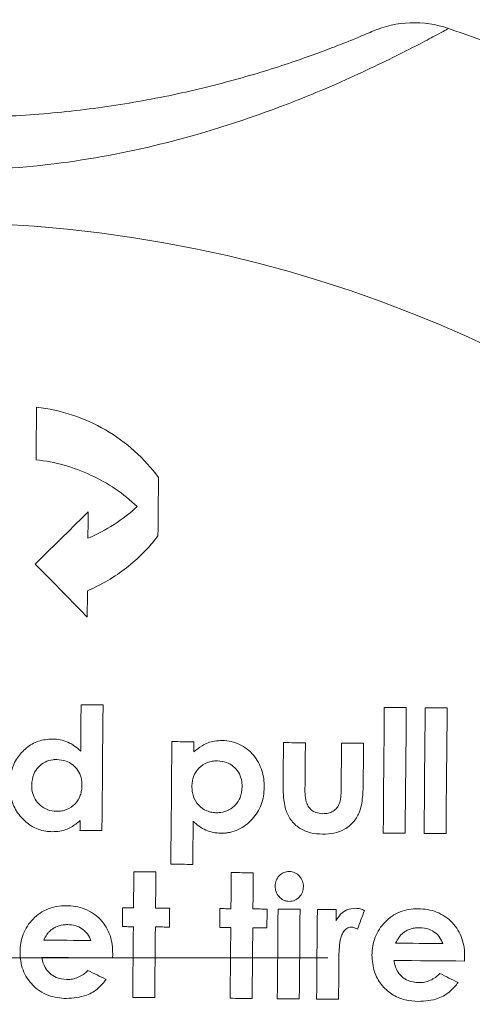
# Model space of a CAD drawing. Header units: millimetres. Extents: x 104 to 691, y -53 to 667.
# Tile 27 of 29: x 615 to 628, y 510 to 538. Entities that reach past the tile are written whole.
import ezdxf

# ---------------------------------------------------------------- set-up
doc = ezdxf.new("R2010")
doc.units = ezdxf.units.MM

# ---------------------------------------------------------------- blocks, each defined once
blk = doc.blocks.new('SW_CENTERMARKSYMBOL_3')
at = {"color": 0, "linetype": 'Continuous', "lineweight": 0}
blk.add_line((5, 0), (38.943, 0), dxfattribs=at)

msp = doc.modelspace()

# ---------------------------------------------------------------- linework, layer by layer
at = {"color": 7, "linetype": 'Continuous', "lineweight": 15, "flags": 128}
for points in [[(615.597, 526.671), (615.595, 526.484), (615.594, 526.297), (615.592, 526.11), (615.59, 525.922), (615.589, 525.735), (615.587, 525.547), (615.585, 525.359), (615.584, 525.171)], [(619.065, 522.998), (619.067, 523.207), (619.069, 523.416), (619.07, 523.625), (619.072, 523.833), (619.074, 524.042), (619.076, 524.25), (619.078, 524.458), (619.08, 524.666)], [(617.071, 523.683), (616.882, 523.498), (616.694, 523.312), (616.505, 523.127), (616.316, 522.941), (616.126, 522.755), (615.937, 522.569), (615.747, 522.383), (615.558, 522.196)], [(617.064, 522.933), (617.065, 523.027), (617.066, 523.121), (617.067, 523.215), (617.068, 523.308), (617.068, 523.402), (617.069, 523.496), (617.07, 523.59), (617.071, 523.683)], [(615.558, 522.196), (615.743, 522.008), (615.929, 521.819), (616.115, 521.63), (616.3, 521.441), (616.486, 521.251), (616.672, 521.062), (616.858, 520.873), (617.045, 520.683)], [(617.045, 520.683), (617.046, 520.777), (617.046, 520.871), (617.047, 520.965), (617.048, 521.058), (617.049, 521.152), (617.05, 521.246), (617.05, 521.34), (617.051, 521.433)], [(616.869, 518.18), (616.867, 518.014), (616.866, 517.848), (616.864, 517.682), (616.863, 517.516), (616.862, 517.349), (616.86, 517.183), (616.859, 517.016), (616.857, 516.85)], [(617.497, 518.174), (617.418, 518.175), (617.34, 518.176), (617.261, 518.176), (617.183, 518.177), (617.104, 518.178), (617.026, 518.179), (616.947, 518.179), (616.869, 518.18)], [(617.466, 514.585), (617.47, 515.035), (617.473, 515.486), (617.477, 515.935), (617.481, 516.384), (617.485, 516.833), (617.489, 517.28), (617.493, 517.728), (617.497, 518.174)], [(625.529, 518.104), (625.525, 517.658), (625.521, 517.21), (625.517, 516.762), (625.513, 516.314), (625.509, 515.865), (625.505, 515.415), (625.501, 514.965), (625.497, 514.515)], [(626.157, 518.099), (626.078, 518.1), (626, 518.1), (625.921, 518.101), (625.843, 518.102), (625.764, 518.102), (625.686, 518.103), (625.607, 518.104), (625.529, 518.104)], [(626.126, 514.509), (626.129, 514.96), (626.133, 515.41), (626.137, 515.86), (626.141, 516.309), (626.145, 516.757), (626.149, 517.205), (626.153, 517.652), (626.157, 518.099)], [(626.695, 518.094), (626.691, 517.647), (626.687, 517.2), (626.684, 516.752), (626.68, 516.304), (626.676, 515.855), (626.672, 515.405), (626.668, 514.955), (626.664, 514.505)], [(627.323, 518.089), (627.245, 518.089), (627.166, 518.09), (627.088, 518.091), (627.009, 518.091), (626.931, 518.092), (626.852, 518.093), (626.774, 518.093), (626.695, 518.094)], [(627.292, 514.499), (627.296, 514.95), (627.3, 515.4), (627.304, 515.849), (627.308, 516.298), (627.312, 516.747), (627.316, 517.195), (627.32, 517.642), (627.323, 518.089)], [(619.462, 517.125), (619.458, 516.689), (619.455, 516.253), (619.451, 515.817), (619.447, 515.379), (619.443, 514.942), (619.439, 514.503), (619.435, 514.065), (619.432, 513.625)], [(620.09, 517.12), (620.012, 517.12), (619.933, 517.121), (619.855, 517.122), (619.776, 517.122), (619.698, 517.123), (619.619, 517.124), (619.541, 517.125), (619.462, 517.125)], [(620.088, 516.832), (620.088, 516.868), (620.088, 516.904), (620.089, 516.94), (620.089, 516.976), (620.089, 517.012), (620.09, 517.048), (620.09, 517.084), (620.09, 517.12)], [(622.648, 517.097), (622.647, 516.965), (622.646, 516.834), (622.645, 516.702), (622.643, 516.57), (622.642, 516.437), (622.641, 516.305), (622.64, 516.173), (622.639, 516.041)], [(623.276, 517.092), (623.198, 517.093), (623.119, 517.093), (623.041, 517.094), (622.962, 517.095), (622.884, 517.095), (622.805, 517.096), (622.727, 517.097), (622.648, 517.097)], [(623.265, 515.864), (623.267, 516.018), (623.268, 516.172), (623.269, 516.325), (623.271, 516.479), (623.272, 516.632), (623.273, 516.785), (623.275, 516.939), (623.276, 517.092)], [(624.308, 517.083), (624.307, 516.927), (624.305, 516.771), (624.304, 516.615), (624.303, 516.459), (624.301, 516.303), (624.3, 516.147), (624.299, 515.991), (624.297, 515.834)], [(624.936, 517.077), (624.858, 517.078), (624.779, 517.079), (624.701, 517.079), (624.622, 517.08), (624.544, 517.081), (624.465, 517.082), (624.387, 517.082), (624.308, 517.083)], [(624.927, 516.003), (624.928, 516.137), (624.929, 516.272), (624.93, 516.406), (624.932, 516.54), (624.933, 516.675), (624.934, 516.809), (624.935, 516.943), (624.936, 517.077)], [(616.84, 514.869), (616.84, 514.834), (616.839, 514.8), (616.839, 514.765), (616.839, 514.73), (616.838, 514.695), (616.838, 514.66), (616.838, 514.625), (616.837, 514.59)], [(620.06, 513.62), (620.061, 513.774), (620.063, 513.928), (620.064, 514.082), (620.065, 514.236), (620.067, 514.39), (620.068, 514.544), (620.069, 514.697), (620.071, 514.851)], [(616.837, 514.59), (616.916, 514.59), (616.994, 514.589), (617.073, 514.588), (617.152, 514.588), (617.23, 514.587), (617.309, 514.586), (617.387, 514.586), (617.466, 514.585)], [(625.497, 514.515), (625.576, 514.514), (625.654, 514.513), (625.733, 514.513), (625.812, 514.512), (625.89, 514.511), (625.969, 514.511), (626.047, 514.51), (626.126, 514.509)], [(626.664, 514.505), (626.743, 514.504), (626.821, 514.503), (626.9, 514.502), (626.978, 514.502), (627.057, 514.501), (627.135, 514.5), (627.214, 514.5), (627.292, 514.499)], [(619.432, 513.625), (619.51, 513.625), (619.589, 513.624), (619.667, 513.623), (619.746, 513.623), (619.824, 513.622), (619.903, 513.621), (619.981, 513.621), (620.06, 513.62)], [(618.376, 513.41), (618.375, 513.282), (618.374, 513.153), (618.373, 513.024), (618.371, 512.895), (618.37, 512.766), (618.369, 512.637), (618.368, 512.508), (618.367, 512.378)], [(619.004, 513.405), (618.926, 513.406), (618.847, 513.406), (618.769, 513.407), (618.69, 513.408), (618.612, 513.408), (618.533, 513.409), (618.455, 513.41), (618.376, 513.41)], [(618.995, 512.373), (618.996, 512.502), (618.997, 512.631), (618.999, 512.76), (619, 512.889), (619.001, 513.018), (619.002, 513.147), (619.003, 513.276), (619.004, 513.405)], [(621.158, 513.386), (621.157, 513.257), (621.156, 513.128), (621.155, 512.999), (621.153, 512.87), (621.152, 512.741), (621.151, 512.612), (621.15, 512.483), (621.149, 512.354)], [(621.786, 513.381), (621.708, 513.381), (621.629, 513.382), (621.551, 513.383), (621.472, 513.383), (621.394, 513.384), (621.315, 513.385), (621.237, 513.385), (621.158, 513.386)], [(621.777, 512.349), (621.778, 512.478), (621.779, 512.607), (621.78, 512.736), (621.782, 512.865), (621.783, 512.994), (621.784, 513.123), (621.785, 513.252), (621.786, 513.381)], [(618.053, 512.381), (618.052, 512.314), (618.052, 512.247), (618.051, 512.179), (618.051, 512.112), (618.05, 512.045), (618.049, 511.977), (618.049, 511.91), (618.048, 511.843)], [(618.367, 512.378), (618.328, 512.379), (618.288, 512.379), (618.249, 512.379), (618.21, 512.38), (618.171, 512.38), (618.131, 512.38), (618.092, 512.381), (618.053, 512.381)], [(619.399, 512.369), (619.349, 512.37), (619.298, 512.37), (619.248, 512.371), (619.197, 512.371), (619.147, 512.372), (619.096, 512.372), (619.046, 512.372), (618.995, 512.373)], [(619.394, 511.831), (619.395, 511.898), (619.396, 511.966), (619.396, 512.033), (619.397, 512.1), (619.397, 512.168), (619.398, 512.235), (619.398, 512.302), (619.399, 512.369)], [(620.835, 512.357), (620.834, 512.29), (620.834, 512.222), (620.833, 512.155), (620.833, 512.088), (620.832, 512.02), (620.831, 511.953), (620.831, 511.886), (620.83, 511.818)], [(621.149, 512.354), (621.11, 512.354), (621.07, 512.355), (621.031, 512.355), (620.992, 512.355), (620.953, 512.356), (620.913, 512.356), (620.874, 512.357), (620.835, 512.357)], [(622.181, 512.345), (622.13, 512.346), (622.08, 512.346), (622.03, 512.346), (621.979, 512.347), (621.929, 512.347), (621.878, 512.348), (621.828, 512.348), (621.777, 512.349)], [(622.176, 511.807), (622.177, 511.874), (622.177, 511.941), (622.178, 512.009), (622.179, 512.076), (622.179, 512.143), (622.18, 512.211), (622.18, 512.278), (622.181, 512.345)], [(622.495, 512.342), (622.492, 512.023), (622.489, 511.704), (622.487, 511.385), (622.484, 511.065), (622.481, 510.745), (622.478, 510.425), (622.476, 510.105), (622.473, 509.785)], [(623.123, 512.337), (623.045, 512.338), (622.966, 512.338), (622.888, 512.339), (622.809, 512.34), (622.731, 512.34), (622.652, 512.341), (622.574, 512.342), (622.495, 512.342)], [(623.101, 509.779), (623.104, 510.1), (623.106, 510.42), (623.109, 510.74), (623.112, 511.06), (623.115, 511.379), (623.118, 511.699), (623.12, 512.018), (623.123, 512.337)], [(623.617, 512.333), (623.614, 512.014), (623.611, 511.694), (623.608, 511.375), (623.606, 511.055), (623.603, 510.736), (623.6, 510.416), (623.597, 510.095), (623.594, 509.775)], [(624.155, 512.328), (624.088, 512.328), (624.021, 512.329), (623.953, 512.33), (623.886, 512.33), (623.819, 512.331), (623.751, 512.331), (623.684, 512.332), (623.617, 512.333)], [(624.152, 512.013), (624.153, 512.052), (624.153, 512.092), (624.154, 512.131), (624.154, 512.171), (624.154, 512.21), (624.155, 512.249), (624.155, 512.289), (624.155, 512.328)], [(624.763, 511.772), (624.788, 511.839), (624.813, 511.905), (624.838, 511.971), (624.863, 512.037), (624.888, 512.104), (624.913, 512.17), (624.938, 512.236), (624.963, 512.303)], [(618.048, 511.843), (618.087, 511.842), (618.127, 511.842), (618.166, 511.842), (618.205, 511.841), (618.245, 511.841), (618.284, 511.841), (618.323, 511.84), (618.362, 511.84)], [(618.362, 511.84), (618.36, 511.588), (618.358, 511.336), (618.356, 511.084), (618.353, 510.831), (618.351, 510.579), (618.349, 510.326), (618.347, 510.074), (618.345, 509.821)], [(618.973, 509.815), (618.975, 510.068), (618.977, 510.321), (618.979, 510.573), (618.982, 510.826), (618.984, 511.078), (618.986, 511.33), (618.988, 511.583), (618.99, 511.834)], [(618.99, 511.834), (619.041, 511.834), (619.091, 511.834), (619.142, 511.833), (619.192, 511.833), (619.243, 511.832), (619.293, 511.832), (619.344, 511.831), (619.394, 511.831)], [(620.83, 511.818), (620.869, 511.818), (620.909, 511.818), (620.948, 511.817), (620.987, 511.817), (621.026, 511.817), (621.066, 511.816), (621.105, 511.816), (621.144, 511.816)], [(621.144, 511.816), (621.142, 511.564), (621.14, 511.312), (621.138, 511.059), (621.135, 510.807), (621.133, 510.555), (621.131, 510.302), (621.129, 510.049), (621.127, 509.797)], [(621.755, 509.791), (621.757, 510.044), (621.759, 510.297), (621.761, 510.549), (621.764, 510.802), (621.766, 511.054), (621.768, 511.306), (621.77, 511.558), (621.772, 511.81)], [(621.772, 511.81), (621.823, 511.81), (621.873, 511.809), (621.924, 511.809), (621.974, 511.808), (622.025, 511.808), (622.075, 511.808), (622.126, 511.807), (622.176, 511.807)], [(617.147, 511.447), (616.979, 511.448), (616.811, 511.45), (616.643, 511.451), (616.474, 511.453), (616.306, 511.454), (616.138, 511.455), (615.969, 511.457), (615.801, 511.458)], [(627.198, 511.359), (627.03, 511.36), (626.862, 511.362), (626.694, 511.363), (626.526, 511.365), (626.357, 511.366), (626.189, 511.368), (626.021, 511.369), (625.852, 511.371)], [(615.752, 510.965), (616.004, 510.963), (616.256, 510.961), (616.509, 510.959), (616.761, 510.956), (617.013, 510.954), (617.265, 510.952), (617.517, 510.95), (617.769, 510.948)], [(617.769, 510.948), (617.769, 510.962), (617.77, 510.977), (617.77, 510.992), (617.771, 511.007), (617.771, 511.022), (617.771, 511.037), (617.772, 511.051), (617.772, 511.066)], [(624.223, 509.769), (624.224, 509.899), (624.225, 510.029), (624.226, 510.158), (624.227, 510.288), (624.228, 510.417), (624.229, 510.546), (624.231, 510.676), (624.232, 510.805)], [(624.232, 510.805), (624.232, 510.821), (624.231, 510.836), (624.231, 510.852), (624.231, 510.867), (624.231, 510.883), (624.231, 510.899), (624.231, 510.914), (624.231, 510.93)], [(625.803, 510.878), (626.055, 510.875), (626.308, 510.873), (626.56, 510.871), (626.812, 510.869), (627.064, 510.867), (627.316, 510.864), (627.568, 510.862), (627.82, 510.86)], [(617.586, 510.336), (617.521, 510.368), (617.455, 510.4), (617.39, 510.432), (617.325, 510.464), (617.259, 510.496), (617.194, 510.528), (617.128, 510.559), (617.063, 510.591)], [(627.637, 510.249), (627.572, 510.281), (627.506, 510.312), (627.441, 510.344), (627.375, 510.376), (627.31, 510.408), (627.245, 510.44), (627.179, 510.472), (627.114, 510.504)], [(618.345, 509.821), (618.423, 509.82), (618.502, 509.819), (618.58, 509.819), (618.659, 509.818), (618.737, 509.817), (618.816, 509.817), (618.894, 509.816), (618.973, 509.815)], [(621.127, 509.797), (621.205, 509.796), (621.284, 509.795), (621.362, 509.794), (621.441, 509.794), (621.519, 509.793), (621.598, 509.792), (621.676, 509.792), (621.755, 509.791)], [(622.473, 509.785), (622.551, 509.784), (622.63, 509.783), (622.708, 509.783), (622.787, 509.782), (622.865, 509.781), (622.944, 509.781), (623.022, 509.78), (623.101, 509.779)], [(623.594, 509.775), (623.673, 509.774), (623.752, 509.774), (623.83, 509.773), (623.909, 509.772), (623.987, 509.772), (624.066, 509.771), (624.144, 509.77), (624.223, 509.769)]]:
    msp.add_lwpolyline(points, dxfattribs=at)
at = {"color": 7, "linetype": 'Continuous', "lineweight": 15}
msp.add_circle((612.684, 494.948), 37, dxfattribs=at)
for centre, radius, start, end in [((626.382, 534.652), 3, 70.9649, 113.3649), ((612.684, 494.948), 45, 63.0351, 70.9649), ((665.67, 509.919), 37.862, 178.3972, 178.5766)]:
    msp.add_arc(centre, radius, start, end, dxfattribs=at)
for points, knots in [([(627.361, 537.488), (627.274, 537.439), (627.102, 537.343), (625.78, 536.644), (624.038, 535.831), (622.116, 535.069), (619.953, 534.36), (617.265, 533.728), (614.111, 533.388), (610.836, 533.491), (607.972, 533.986), (605.577, 534.655), (603.25, 535.487), (601.018, 536.503), (599.34, 537.398), (598.787, 537.717), (598.758, 537.734), (598.752, 537.737)], [0, 0, 0, 0, 0.07471, 0.147656, 0.219564, 0.270922, 0.323815, 0.397478, 0.474063, 0.551015, 0.630949, 0.683293, 0.736877, 0.826072, 0.902519, 0.981571, 1, 1, 1, 1]), ([(600.919, 537.618), (600.919, 537.618), (600.942, 537.607), (601.036, 537.565), (601.105, 537.534), (601.288, 537.453), (601.402, 537.403), (601.677, 537.287), (601.834, 537.221), (602.187, 537.077), (602.383, 537), (602.815, 536.835), (603.05, 536.748), (603.791, 536.486), (604.34, 536.307), (605.538, 535.959), (606.168, 535.797), (607.147, 535.581), (607.479, 535.513), (608.153, 535.388), (608.497, 535.33), (609.529, 535.175), (610.223, 535.095), (611.618, 534.984), (612.321, 534.953), (613.733, 534.941), (614.447, 534.96), (615.849, 535.046), (616.543, 535.114), (617.91, 535.295), (618.585, 535.408), (619.91, 535.676), (620.541, 535.828), (621.433, 536.069), (621.722, 536.152), (622.278, 536.321), (622.545, 536.406), (623.045, 536.573), (623.278, 536.655), (623.712, 536.812), (623.914, 536.887), (624.271, 537.025), (624.429, 537.088), (624.703, 537.199), (624.82, 537.248), (625.099, 537.365), (625.193, 537.406), (625.193, 537.406)], [0, 0, 0, 0, 0.03125, 0.03125, 0.0625, 0.0625, 0.09375, 0.09375, 0.125, 0.125, 0.15625, 0.15625, 0.1875, 0.1875, 0.25, 0.25, 0.3125, 0.3125, 0.34375, 0.34375, 0.375, 0.375, 0.4375, 0.4375, 0.5, 0.5, 0.5625, 0.5625, 0.625, 0.625, 0.6875, 0.6875, 0.75, 0.75, 0.78125, 0.78125, 0.8125, 0.8125, 0.84375, 0.84375, 0.875, 0.875, 0.90625, 0.90625, 0.9375, 0.9375, 1, 1, 1, 1]), ([(619.08, 524.666), (618.877, 524.941), (618.649, 525.192), (618.142, 525.647), (617.86, 525.853), (617.265, 526.198), (616.951, 526.34), (616.291, 526.558), (615.946, 526.633), (615.597, 526.671)], [0, 0, 0, 0, 0.25, 0.25, 0.5, 0.5, 0.75, 0.75, 1, 1, 1, 1]), ([(615.584, 525.171), (616.129, 525.112), (616.648, 524.967), (617.637, 524.508), (618.08, 524.207), (618.472, 523.837)], [0, 0, 0, 0, 0.5, 0.5, 1, 1, 1, 1]), ([(617.051, 521.433), (617.456, 521.606), (617.826, 521.825), (618.333, 522.22), (618.495, 522.364), (618.796, 522.668), (618.936, 522.829), (619.065, 522.998)], [0, 0, 0, 0, 0.5, 0.5, 0.75, 0.75, 1, 1, 1, 1]), ([(616.049, 517.2), (615.914, 517.189), (615.643, 517.167), (615.298, 516.96), (615.024, 516.662), (614.857, 516.288), (614.838, 516.013), (614.829, 515.882)], [0, 0, 0, 0, 0.197529, 0.396373, 0.583093, 0.801686, 1, 1, 1, 1]), ([(616.857, 516.85), (616.803, 516.902), (616.747, 516.953), (616.624, 517.04), (616.559, 517.078), (616.421, 517.138), (616.348, 517.161), (616.2, 517.192), (616.125, 517.197), (616.049, 517.2)], [0, 0, 0, 0, 0.25, 0.25, 0.5, 0.5, 0.75, 0.75, 1, 1, 1, 1]), ([(620.903, 517.157), (620.828, 517.154), (620.625, 517.145), (620.335, 517.037), (620.163, 516.894), (620.088, 516.832)], [0, 0, 0, 0, 0.248191, 0.671016, 1, 1, 1, 1]), ([(622.098, 515.818), (622.097, 515.9), (622.095, 515.982), (622.073, 516.144), (622.055, 516.224), (622.007, 516.381), (621.973, 516.459), (621.893, 516.604), (621.846, 516.673), (621.736, 516.801), (621.675, 516.86), (621.544, 516.965), (621.471, 517.01), (621.318, 517.084), (621.239, 517.111), (621.074, 517.148), (620.989, 517.155), (620.903, 517.157)], [0, 0, 0, 0, 0.125, 0.125, 0.25, 0.25, 0.375, 0.375, 0.5, 0.5, 0.625, 0.625, 0.75, 0.75, 0.875, 0.875, 1, 1, 1, 1]), ([(615.458, 515.886), (615.468, 515.993), (615.486, 516.18), (615.639, 516.405), (615.831, 516.553), (616.024, 516.611), (616.139, 516.614), (616.176, 516.615)], [0, 0, 0, 0, 0.280783, 0.490947, 0.700917, 0.906276, 1, 1, 1, 1]), ([(616.176, 516.615), (616.267, 516.607), (616.431, 516.593), (616.639, 516.471), (616.789, 516.307), (616.882, 516.1), (616.89, 515.95), (616.894, 515.876)], [0, 0, 0, 0, 0.23173, 0.418851, 0.605401, 0.804085, 1, 1, 1, 1]), ([(620.034, 515.848), (620.036, 515.896), (620.039, 515.944), (620.054, 516.037), (620.065, 516.083), (620.115, 516.217), (620.167, 516.299), (620.303, 516.437), (620.384, 516.492), (620.52, 516.544), (620.567, 516.556), (620.663, 516.572), (620.713, 516.574), (620.762, 516.575)], [0, 0, 0, 0, 0.125, 0.125, 0.25, 0.25, 0.5, 0.5, 0.75, 0.75, 0.875, 0.875, 1, 1, 1, 1]), ([(620.762, 516.575), (620.85, 516.567), (621.014, 516.552), (621.222, 516.426), (621.373, 516.256), (621.46, 516.048), (621.467, 515.903), (621.47, 515.834)], [0, 0, 0, 0, 0.227541, 0.421133, 0.614244, 0.816279, 1, 1, 1, 1]), ([(614.829, 515.882), (614.842, 515.712), (614.866, 515.399), (615.105, 514.995), (615.432, 514.7), (615.774, 514.565), (615.983, 514.555), (616.045, 514.552)], [0, 0, 0, 0, 0.256535, 0.473055, 0.689268, 0.908644, 1, 1, 1, 1]), ([(616.166, 515.135), (616.081, 515.143), (615.911, 515.159), (615.698, 515.295), (615.544, 515.479), (615.466, 515.685), (615.46, 515.824), (615.458, 515.886)], [0, 0, 0, 0, 0.216244, 0.434238, 0.631871, 0.836577, 1, 1, 1, 1]), ([(616.894, 515.876), (616.892, 515.828), (616.889, 515.78), (616.875, 515.686), (616.863, 515.64), (616.815, 515.504), (616.764, 515.42), (616.629, 515.279), (616.548, 515.223), (616.411, 515.168), (616.364, 515.154), (616.266, 515.138), (616.216, 515.136), (616.166, 515.135)], [0, 0, 0, 0, 0.125, 0.125, 0.25, 0.25, 0.5, 0.5, 0.75, 0.75, 0.875, 0.875, 1, 1, 1, 1]), ([(622.639, 516.041), (622.639, 515.901), (622.64, 515.691), (622.66, 515.41), (622.692, 515.271), (622.708, 515.201)], [0, 0, 0, 0, 0.497028, 0.747303, 1, 1, 1, 1]), ([(623.775, 515.068), (623.705, 515.074), (623.589, 515.084), (623.445, 515.167), (623.351, 515.273), (623.256, 515.506), (623.261, 515.709), (623.265, 515.864)], [0, 0, 0, 0, 0.188814, 0.314887, 0.440737, 0.571519, 1, 1, 1, 1]), ([(624.811, 515.094), (624.869, 515.237), (624.892, 515.388), (624.92, 515.695), (624.925, 515.849), (624.927, 516.003)], [0, 0, 0, 0, 0.5, 0.5, 1, 1, 1, 1]), ([(620.749, 515.095), (620.7, 515.097), (620.652, 515.099), (620.556, 515.116), (620.51, 515.13), (620.373, 515.187), (620.29, 515.244), (620.158, 515.388), (620.107, 515.473), (620.061, 515.61), (620.05, 515.657), (620.037, 515.752), (620.035, 515.8), (620.034, 515.848)], [0, 0, 0, 0, 0.125, 0.125, 0.25, 0.25, 0.5, 0.5, 0.75, 0.75, 0.875, 0.875, 1, 1, 1, 1]), ([(621.47, 515.834), (621.46, 515.728), (621.441, 515.54), (621.289, 515.313), (621.098, 515.162), (620.904, 515.099), (620.786, 515.096), (620.749, 515.095)], [0, 0, 0, 0, 0.27583, 0.487259, 0.698476, 0.904968, 1, 1, 1, 1]), ([(620.861, 514.51), (620.904, 514.511), (620.947, 514.511), (621.031, 514.519), (621.072, 514.526), (621.196, 514.552), (621.278, 514.578), (621.506, 514.684), (621.641, 514.788), (621.866, 515.03), (621.955, 515.175), (622.042, 515.406), (622.063, 515.486), (622.091, 515.651), (622.096, 515.735), (622.098, 515.818)], [0, 0, 0, 0, 0.0625, 0.0625, 0.125, 0.125, 0.25, 0.25, 0.5, 0.5, 0.75, 0.75, 0.875, 0.875, 1, 1, 1, 1]), ([(624.297, 515.834), (624.296, 515.755), (624.294, 515.676), (624.284, 515.518), (624.277, 515.438), (624.25, 515.364)], [0, 0, 0, 0, 0.5, 0.5, 1, 1, 1, 1]), ([(624.25, 515.364), (624.23, 515.319), (624.207, 515.275), (624.146, 515.199), (624.108, 515.165), (624.023, 515.114), (623.975, 515.095), (623.877, 515.072), (623.826, 515.07), (623.775, 515.068)], [0, 0, 0, 0, 0.25, 0.25, 0.5, 0.5, 0.75, 0.75, 1, 1, 1, 1]), ([(622.708, 515.201), (622.726, 515.147), (622.745, 515.093), (622.795, 514.991), (622.824, 514.942), (622.925, 514.801), (623.009, 514.72), (623.204, 514.593), (623.313, 514.551), (623.538, 514.496), (623.652, 514.487), (623.767, 514.485)], [0, 0, 0, 0, 0.125, 0.125, 0.25, 0.25, 0.5, 0.5, 0.75, 0.75, 1, 1, 1, 1]), ([(623.767, 514.485), (623.877, 514.486), (623.985, 514.492), (624.196, 514.535), (624.3, 514.572), (624.486, 514.676), (624.57, 514.746), (624.711, 514.904), (624.765, 514.997), (624.811, 515.094)], [0, 0, 0, 0, 0.25, 0.25, 0.5, 0.5, 0.75, 0.75, 1, 1, 1, 1]), ([(616.045, 514.552), (616.118, 514.555), (616.306, 514.563), (616.589, 514.666), (616.759, 514.803), (616.84, 514.869)], [0, 0, 0, 0, 0.249706, 0.639799, 1, 1, 1, 1]), ([(620.071, 514.851), (620.125, 514.801), (620.18, 514.752), (620.301, 514.666), (620.364, 514.629), (620.497, 514.569), (620.569, 514.547), (620.714, 514.518), (620.787, 514.513), (620.861, 514.51)], [0, 0, 0, 0, 0.25, 0.25, 0.5, 0.5, 0.75, 0.75, 1, 1, 1, 1]), ([(622.817, 513.417), (622.79, 513.415), (622.763, 513.414), (622.71, 513.405), (622.684, 513.396), (622.609, 513.364), (622.565, 513.332), (622.491, 513.253), (622.46, 513.208), (622.421, 513.109), (622.415, 513.055), (622.411, 513.001)], [0, 0, 0, 0, 0.125, 0.125, 0.25, 0.25, 0.5, 0.5, 0.75, 0.75, 1, 1, 1, 1]), ([(623.219, 512.985), (623.216, 513.038), (623.212, 513.092), (623.174, 513.194), (623.144, 513.241), (623.071, 513.323), (623.027, 513.358), (622.952, 513.393), (622.925, 513.402), (622.872, 513.413), (622.845, 513.415), (622.817, 513.417)], [0, 0, 0, 0, 0.25, 0.25, 0.5, 0.5, 0.75, 0.75, 0.875, 0.875, 1, 1, 1, 1]), ([(622.411, 513.001), (622.413, 512.946), (622.418, 512.892), (622.456, 512.79), (622.485, 512.741), (622.558, 512.658), (622.602, 512.623), (622.678, 512.587), (622.705, 512.578), (622.759, 512.567), (622.787, 512.566), (622.815, 512.564)], [0, 0, 0, 0, 0.25, 0.25, 0.5, 0.5, 0.75, 0.75, 0.875, 0.875, 1, 1, 1, 1]), ([(622.815, 512.564), (622.869, 512.566), (622.923, 512.573), (623.023, 512.618), (623.066, 512.652), (623.14, 512.73), (623.17, 512.776), (623.209, 512.876), (623.215, 512.93), (623.219, 512.985)], [0, 0, 0, 0, 0.25, 0.25, 0.5, 0.5, 0.75, 0.75, 1, 1, 1, 1]), ([(616.442, 512.44), (616.354, 512.439), (616.266, 512.435), (616.094, 512.405), (616.009, 512.382), (615.846, 512.316), (615.768, 512.277), (615.625, 512.179), (615.557, 512.121), (615.375, 511.934), (615.278, 511.785), (615.186, 511.543), (615.163, 511.46), (615.132, 511.288), (615.128, 511.201), (615.125, 511.114)], [0, 0, 0, 0, 0.125, 0.125, 0.25, 0.25, 0.375, 0.375, 0.5, 0.5, 0.75, 0.75, 0.875, 0.875, 1, 1, 1, 1]), ([(617.772, 511.066), (617.771, 511.155), (617.768, 511.244), (617.743, 511.418), (617.724, 511.503), (617.639, 511.757), (617.544, 511.914), (617.357, 512.11), (617.289, 512.168), (617.14, 512.269), (617.059, 512.312), (616.891, 512.378), (616.803, 512.401), (616.624, 512.433), (616.533, 512.437), (616.442, 512.44)], [0, 0, 0, 0, 0.125, 0.125, 0.25, 0.25, 0.5, 0.5, 0.625, 0.625, 0.75, 0.75, 0.875, 0.875, 1, 1, 1, 1]), ([(624.707, 512.368), (624.623, 512.358), (624.464, 512.34), (624.268, 512.203), (624.191, 512.077), (624.152, 512.013)], [0, 0, 0, 0, 0.360036, 0.677566, 1, 1, 1, 1]), ([(624.963, 512.303), (624.942, 512.312), (624.902, 512.33), (624.818, 512.359), (624.752, 512.364), (624.707, 512.368)], [0, 0, 0, 0, 0.250148, 0.500669, 1, 1, 1, 1]), ([(626.493, 512.352), (626.405, 512.351), (626.317, 512.347), (626.146, 512.317), (626.061, 512.294), (625.898, 512.229), (625.821, 512.19), (625.678, 512.093), (625.611, 512.036), (625.489, 511.912), (625.435, 511.845), (625.34, 511.7), (625.3, 511.621), (625.238, 511.459), (625.215, 511.375), (625.184, 511.202), (625.179, 511.114), (625.176, 511.026)], [0, 0, 0, 0, 0.125, 0.125, 0.25, 0.25, 0.375, 0.375, 0.5, 0.5, 0.625, 0.625, 0.75, 0.75, 0.875, 0.875, 1, 1, 1, 1]), ([(627.823, 510.978), (627.822, 511.067), (627.819, 511.156), (627.794, 511.33), (627.775, 511.416), (627.689, 511.67), (627.594, 511.828), (627.406, 512.024), (627.337, 512.083), (627.187, 512.183), (627.106, 512.226), (626.938, 512.291), (626.85, 512.314), (626.673, 512.345), (626.583, 512.35), (626.493, 512.352)], [0, 0, 0, 0, 0.125, 0.125, 0.25, 0.25, 0.5, 0.5, 0.625, 0.625, 0.75, 0.75, 0.875, 0.875, 1, 1, 1, 1]), ([(615.801, 511.458), (615.831, 511.514), (615.875, 511.599), (615.954, 511.702), (616.006, 511.744), (616.032, 511.765)], [0, 0, 0, 0, 0.488565, 0.740976, 1, 1, 1, 1]), ([(616.032, 511.765), (616.066, 511.787), (616.165, 511.85), (616.324, 511.896), (616.445, 511.9), (616.489, 511.901)], [0, 0, 0, 0, 0.250884, 0.730572, 1, 1, 1, 1]), ([(616.489, 511.901), (616.56, 511.898), (616.632, 511.892), (616.769, 511.852), (616.835, 511.821), (616.953, 511.742), (617.008, 511.693), (617.095, 511.581), (617.123, 511.514), (617.147, 511.447)], [0, 0, 0, 0, 0.25, 0.25, 0.5, 0.5, 0.75, 0.75, 1, 1, 1, 1]), ([(624.231, 510.93), (624.233, 511.106), (624.239, 511.283), (624.281, 511.498), (624.292, 511.54), (624.321, 511.622), (624.342, 511.661), (624.391, 511.734), (624.42, 511.768), (624.475, 511.804), (624.495, 511.814), (624.537, 511.828), (624.56, 511.83), (624.583, 511.831)], [0, 0, 0, 0, 0.5, 0.5, 0.625, 0.625, 0.75, 0.75, 0.875, 0.875, 0.9375, 0.9375, 1, 1, 1, 1]), ([(624.583, 511.831), (624.599, 511.829), (624.615, 511.828), (624.63, 511.825), (624.646, 511.822), (624.661, 511.817), (624.676, 511.811), (624.706, 511.8), (624.735, 511.786), (624.763, 511.772)], [0, 0, 0, 0, 0.0000481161, 0.0000481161, 0.0000481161, 0.0000963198, 0.0000963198, 0.0000963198, 0.0001915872, 0.0001915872, 0.0001915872, 0.0001915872]), ([(625.852, 511.371), (625.881, 511.428), (625.911, 511.486), (625.968, 511.565), (625.987, 511.59), (626.032, 511.637), (626.057, 511.657), (626.083, 511.677)], [0, 0, 0, 0, 0.5, 0.5, 0.75, 0.75, 1, 1, 1, 1]), ([(626.083, 511.677), (626.116, 511.699), (626.15, 511.721), (626.222, 511.756), (626.259, 511.77), (626.337, 511.793), (626.377, 511.802), (626.458, 511.812), (626.499, 511.812), (626.54, 511.813)], [0, 0, 0, 0, 0.25, 0.25, 0.5, 0.5, 0.75, 0.75, 1, 1, 1, 1]), ([(626.54, 511.813), (626.63, 511.805), (626.795, 511.79), (627.008, 511.662), (627.142, 511.512), (627.183, 511.4), (627.198, 511.359)], [0, 0, 0, 0, 0.31518, 0.581115, 0.84752, 1, 1, 1, 1]), ([(615.125, 511.114), (615.126, 511.027), (615.13, 510.941), (615.158, 510.771), (615.18, 510.687), (615.242, 510.523), (615.281, 510.446), (615.376, 510.3), (615.432, 510.232), (615.616, 510.045), (615.767, 509.945), (616.012, 509.853), (616.098, 509.83), (616.272, 509.8), (616.36, 509.795), (616.448, 509.792)], [0, 0, 0, 0, 0.125, 0.125, 0.25, 0.25, 0.375, 0.375, 0.5, 0.5, 0.75, 0.75, 0.875, 0.875, 1, 1, 1, 1]), ([(616.46, 510.331), (616.354, 510.342), (616.176, 510.36), (615.966, 510.502), (615.822, 510.688), (615.77, 510.856), (615.754, 510.954), (615.752, 510.965)], [0, 0, 0, 0, 0.297887, 0.503358, 0.70851, 0.968203, 1, 1, 1, 1]), ([(625.176, 511.026), (625.188, 510.865), (625.21, 510.569), (625.427, 510.182), (625.732, 509.898), (626.109, 509.73), (626.373, 509.713), (626.499, 509.705)], [0, 0, 0, 0, 0.230904, 0.425321, 0.619437, 0.819054, 1, 1, 1, 1]), ([(626.51, 510.243), (626.406, 510.254), (626.231, 510.271), (626.021, 510.41), (625.888, 510.58), (625.826, 510.745), (625.808, 510.847), (625.803, 510.878)], [0, 0, 0, 0, 0.297789, 0.500009, 0.701986, 0.908726, 1, 1, 1, 1]), ([(617.063, 510.591), (617.023, 510.552), (616.982, 510.513), (616.89, 510.447), (616.841, 510.419), (616.739, 510.374), (616.684, 510.357), (616.573, 510.335), (616.516, 510.332), (616.46, 510.331)], [0, 0, 0, 0, 0.25, 0.25, 0.5, 0.5, 0.75, 0.75, 1, 1, 1, 1]), ([(616.448, 509.792), (616.646, 509.806), (616.98, 509.829), (617.366, 510.064), (617.518, 510.252), (617.586, 510.336)], [0, 0, 0, 0, 0.445614, 0.750806, 1, 1, 1, 1]), ([(626.499, 509.705), (626.694, 509.718), (627.029, 509.741), (627.415, 509.974), (627.569, 510.164), (627.637, 510.249)], [0, 0, 0, 0, 0.438511, 0.751055, 1, 1, 1, 1]), ([(627.114, 510.504), (627.074, 510.464), (627.033, 510.426), (626.943, 510.361), (626.895, 510.333), (626.791, 510.287), (626.737, 510.27), (626.625, 510.248), (626.568, 510.244), (626.51, 510.243)], [0, 0, 0, 0, 0.25, 0.25, 0.5, 0.5, 0.75, 0.75, 1, 1, 1, 1])]:
    msp.add_open_spline(points, degree=3, knots=knots, dxfattribs=at)
msp.add_open_spline([(618.472, 523.837), (618.059, 523.46), (617.591, 523.157), (617.064, 522.933)], degree=3, dxfattribs=at)

# ---------------------------------------------------------------- block references
at = {"color": 7, "linetype": 'Continuous', "lineweight": 0}
msp.add_blockref('SW_CENTERMARKSYMBOL_3', (584.971, 510.948), dxfattribs=at)

doc.saveas('drawing.dxf')
